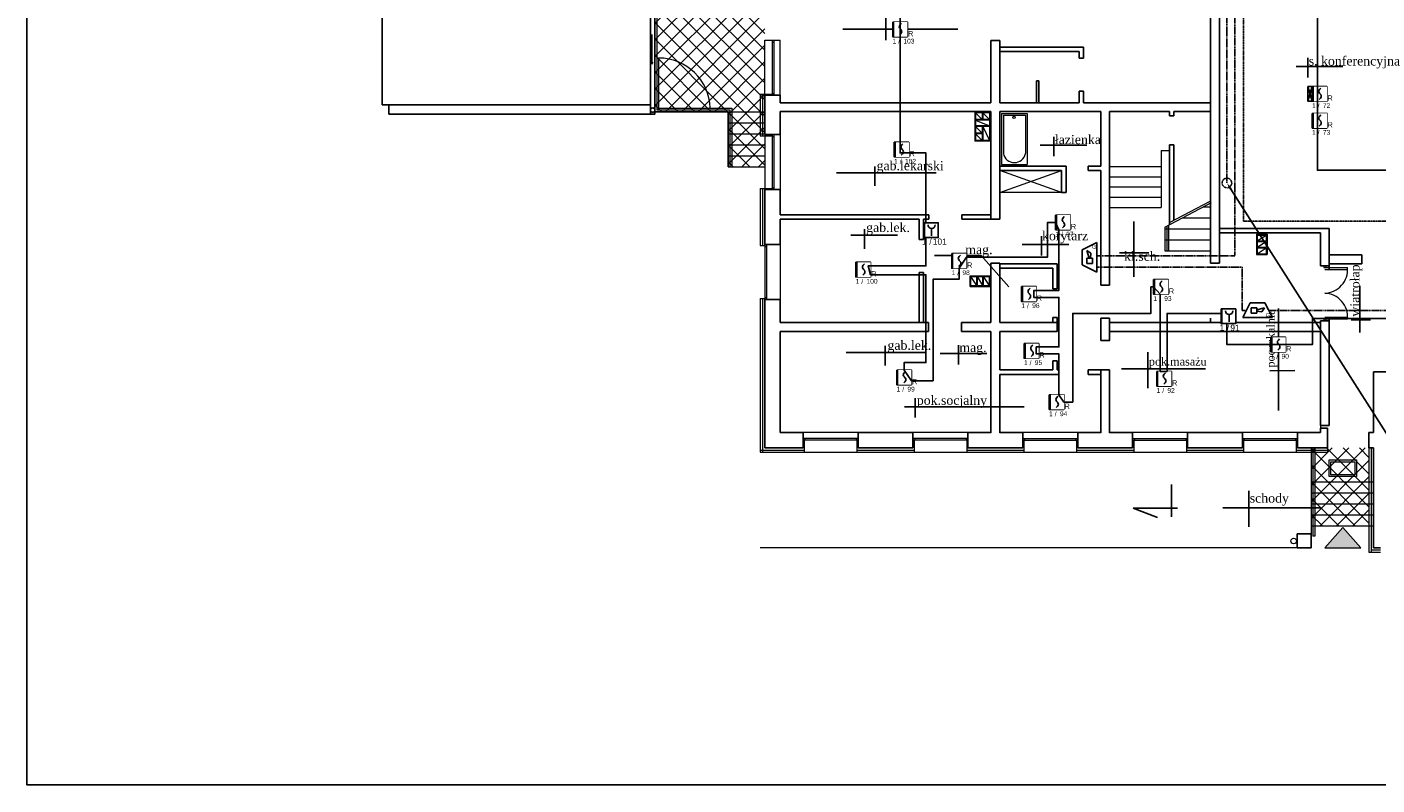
# Model space of a CAD drawing. Header units: millimetres. Extents: x -26513 to 76799, y 0 to 112149.
# Tile 16 of 98: x -13301 to -9614, y 91989 to 94057. Entities that reach past the tile are written whole.
import ezdxf
from ezdxf import colors
from ezdxf.entities.mleader import LeaderData, LeaderLine
from ezdxf.enums import TextEntityAlignment as Align
from ezdxf.math import Vec2, Vec3

# ---------------------------------------------------------------- set-up
doc = ezdxf.new("R2010")
doc.units = ezdxf.units.MM
doc.header["$LTSCALE"] = 2
doc.set_wipeout_variables(frame=1)
doc.linetypes.add('HIDDEN', pattern=[0.375, 0.25, -0.125])
for name, color, linetype, lineweight in [('DRZWI PROJ.', 30, 'Continuous', 15), ('ocieplenie', 5, 'BATTING', 5), ('rynna-41', 22, 'Continuous', 18), ('SCHODY', 54, 'Continuous', 15), ('stolarka', 6, 'Continuous', 9), ('wc', 4, 'Continuous', 9), ('wentylacja', 4, 'Continuous', 9), ('widok', 3, 'Continuous', 13)]:
    doc.layers.add(name, color=color, linetype=linetype, lineweight=lineweight)
for name, color, linetype in [('istn.śiany', 2, 'Continuous'), ('nazwy pomieszczeń', 7, 'Continuous'), ('SIEMENS_czujki', 1, 'Continuous'), ('ssp', 1, 'Continuous')]:
    doc.layers.add(name, color=color, linetype=linetype)
doc.linetypes.add('BATTING', pattern='A,0.0001,-0.1,[134,ltypeshp.shx,S=0.1,R=0,X=-0.1,Y=0],-0.2,[134,ltypeshp.shx,S=0.1,R=180,X=0.1,Y=0],-0.1', length=0.4001)

# ---------------------------------------------------------------- blocks, each defined once
blk = doc.blocks.new('DUO')
at = {"color": 0}
blk.add_wipeout([(0, 61.4), (61.4, 61.4), (61.4, 0), (0, 0)], dxfattribs=at).dxf.layer = 'ssp'
at = {"layer": 'ssp'}
blk.add_lwpolyline([(0, 61.4), (61.4, 61.4), (61.4, 0), (0, 0)], close=True, dxfattribs=at)
blk.add_wipeout([(0, 61.4), (61.4, 61.4), (61.4, 0), (0, 0)]).dxf.layer = 'ssp'
h = blk.add_hatch(color=256, dxfattribs=at)
h.set_gradient(color1=(255, 0, 0), color2=(224, 0, 0), one_color=1, name='INVSPHERICAL')
h.paths.add_polyline_path([(7.2, 30.7), (7.2, 61.4), (0, 61.4), (0, 30.7)])
h.paths.add_polyline_path([(7.2, 0), (7.2, 30.7), (0, 30.7), (0, 0)])
for p, q in [((27.4, 41.5), (28.4, 45.4)), ((28.4, 37.6), (27.4, 41.5)), ((28.4, 45.4), (31.3, 49.9)), ((30.6, 34.3), (28.4, 37.6)), ((34.4, 13), (29.5, 7.6)), ((31.3, 33.1), (30.6, 34.3)), ((31.3, 49.9), (36.1, 55.2)), ((32.8, 31.4), (31.3, 33.1)), ((32.8, 31.4), (34.4, 29.7)), ((34.4, 29.7), (35.1, 28.6)), ((37.3, 17.4), (34.4, 13)), ((35.1, 28.6), (37.3, 25.3)), ((37.3, 25.3), (38.2, 21.3)), ((38.2, 21.3), (37.3, 17.4))]:
    blk.add_line(p, q, dxfattribs=at)
blk.add_text('R', height=22, dxfattribs=at).set_placement((64.1, 2.4))
at = {"layer": 'ssp', "flags": 8}
blk.add_attdef('PETLA', text='', height=20, dxfattribs=at).set_placement((14.7, -8.3), align=Align.TOP_RIGHT)
for tag, p in [('/', (23, -9)), ('ADRES', (44.6, -8))]:
    blk.add_attdef(tag, text='', height=20, dxfattribs=at).set_placement(p, align=Align.TOP_LEFT)
blk = doc.blocks.new('ROP')
blk.add_wipeout([(-15.4, 76.7), (76.7, 76.7), (76.7, -15.4), (-15.4, -15.4)]).dxf.layer = 'ssp'
at = {"layer": 'ssp'}
h = blk.add_hatch(color=256, dxfattribs=at)
h.set_gradient(color1=(255, 0, 0), color2=(224, 0, 0), one_color=1, name='INVSPHERICAL')
h.paths.add_polyline_path([(-4.6, 30.7), (-4.6, 76.7), (-15.4, 76.7), (-15.4, 30.7)])
h.paths.add_polyline_path([(-4.6, -15.4), (-4.6, 30.7), (-15.4, 30.7), (-15.4, -15.4)])
blk.add_line((35, 41), (35, -4.1), dxfattribs=at)
blk.add_lwpolyline([(-15.4, 76.7), (76.7, 76.7), (76.7, -15.4), (-15.4, -15.4)], close=True, dxfattribs=at)
blk.add_arc((35, 63.6), 22.6, 180, 0, dxfattribs=at)
blk.add_text('/', height=39, dxfattribs=at).set_placement((27.4, -42.4), align=Align.MIDDLE)
at = {"layer": 'ssp', "flags": 8}
blk.add_attdef('PETLA', text='', height=39, dxfattribs=at).set_placement((4.5, -21.7), align=Align.TOP_RIGHT)
blk.add_attdef('ADRES', text='', height=39, dxfattribs=at).set_placement((42.6, -22), align=Align.TOP_LEFT)
blk = doc.blocks.new('głosowy')
at = {"layer": 'ssp', "color": 1}
for p, q in [((-40.2, 0), (-20.1, 40.2)), ((-20.1, 40.2), (20.1, 40.2)), ((40.2, 0), (20.1, 40.2)), ((40.2, 0), (-40.2, 0)), ((-17.2, 26.8), (-2.1, 26.8)), ((-17.2, 11.7), (-17.2, 26.8)), ((-2.1, 11.7), (-17.2, 11.7)), ((-2.1, 21.1), (18.5, 26.8)), ((-2.1, 26.8), (-2.1, 11.7)), ((11.4, 15.9), (-2.1, 17.3)), ((18.5, 26.8), (11.4, 15.9))]:
    blk.add_line(p, q, dxfattribs=at)
blk.add_text('G', height=11, dxfattribs=at).set_placement((22.4, 1.6))

msp = doc.modelspace()

# ---------------------------------------------------------------- hatches: boundary and pattern name
at = {"layer": 'wentylacja'}
h = msp.add_hatch(dxfattribs=at)
h.set_pattern_fill('ANSI37', color=256, scale=10, style=0)
h.paths.add_polyline_path([(-11586, 94473), (-11430, 94419.5), (-11286, 94410.9), (-11286, 93826), (-11586, 93826)])
h.paths.add_polyline_path([(-7613.8, 93661.1), (-7547.3, 93655), (-7482.7, 93638), (-7443.2, 93621.7), (-7384.5, 93587.4), (-7349.6, 93560), (-7304.4, 93514.5), (-7439, 93416.5), (-7439, 93277.4), (-7614.7, 93278.1)])
h.paths.add_polyline_path([(-7646, 93463.5), (-7614, 93463.5), (-7614, 93267.5), (-7646, 93267.5)])
h = msp.add_hatch(dxfattribs=at)
h.set_pattern_fill('ANSI37', color=256, scale=10, style=0)
h.paths.add_polyline_path([(-11386, 93826), (-11286, 93826), (-11286, 93676), (-11386, 93676)])
h = msp.add_hatch(dxfattribs=at)
h.set_pattern_fill('ANSI37', color=256, scale=10, style=0)
h.paths.add_polyline_path([(-9793.5, 92908.5), (-9635.5, 92908.5), (-9635.5, 92695.5), (-9793.5, 92695.5)])
at = {"layer": 'widok'}
msp.add_hatch(color=256, dxfattribs=at).paths.add_polyline_path([(-9707, 92636), (-9756.1, 92636), (-9707, 92691.4), (-9657.8, 92636)])

# ---------------------------------------------------------------- linework, layer by layer
at = {"layer": 'Defpoints'}
msp.add_lwpolyline([(-13301, 96188.5), (-6520.1, 96188.5), (-6520.1, 91988.5), (-13301, 91988.5)], close=True, dxfattribs=at)
at = {"layer": 'DRZWI PROJ.'}
for p, q in [((-9758.7, 93405.5), (-9758.7, 93400.5)), ((-9753.7, 93405.5), (-9753.7, 93400.5)), ((-9758.7, 93400.5), (-9693.9, 93400.5)), ((-9756.2, 93395.5), (-9693.7, 93395.5)), ((-9758.7, 93260.5), (-9758.7, 93255.5)), ((-9758.7, 93260.5), (-9693.9, 93260.5)), ((-9756.2, 93265.5), (-9693.7, 93265.5)), ((-9753.7, 93260.5), (-9753.7, 93255.5))]:
    msp.add_line(p, q, dxfattribs=at)
for centre, start, end in [((-9758.7, 93395.5), 272.2032, 4.4117), ((-9758.7, 93265.5), 355.5883, 87.7968)]:
    msp.add_arc(centre, 65, start, end, dxfattribs=at)
at = {"layer": 'istn.śiany'}
for p, q in [((-11598, 94477.1), (-11598, 93819.5)), ((-11586, 94473), (-11586, 93819.5)), ((-12331.2, 93844.5), (-12331.2, 94419.5)), ((-10068, 94353.2), (-10068, 93876)), ((-10044, 94353.2), (-10044, 93412.5)), ((-10668, 94020.4), (-10644, 94020.4)), ((-10668, 94020.4), (-10668, 93850.5)), ((-10644, 94020.4), (-10644, 93850.5)), ((-10644, 94002), (-10415.5, 94002)), ((-10415.5, 94002), (-10415.5, 93972)), ((-10644, 93990.3), (-10427.5, 93990.3)), ((-10427.5, 93990.3), (-10427.5, 93972)), ((-10427.5, 93972), (-10415.5, 93972)), ((-10544, 93910.3), (-10537.5, 93910.3)), ((-10544, 93910.3), (-10544, 93850.5)), ((-10537.5, 93910.3), (-10537.5, 93850.5)), ((-10427.5, 93882), (-10427.5, 93850.5)), ((-10427.5, 93882), (-10415.5, 93882)), ((-10415.5, 93882), (-10415.5, 93850.5)), ((-11286, 93870.9), (-11286, 93763.5)), ((-11286, 93870.9), (-11244, 93870.9)), ((-11244, 93870.9), (-11244, 93850.5)), ((-11244, 93850.5), (-10668, 93850.5)), ((-10644, 93850.5), (-10427.5, 93850.5)), ((-10415.5, 93850.5), (-10068, 93850.5)), ((-10068, 93876), (-10068, 93412.5)), ((-12331.2, 93844.5), (-11598, 93844.5)), ((-12313, 93819.5), (-12313, 93844.5)), ((-12313, 93819.5), (-11586, 93819.5)), ((-11586, 93826), (-11386, 93826)), ((-11386, 93826), (-11386, 93676)), ((-11244, 93826.5), (-11244, 93763.5)), ((-11244, 93826.5), (-10668, 93826.5)), ((-10668, 93826.5), (-10668, 93532.5)), ((-10644, 93826.5), (-10644, 93532.5)), ((-10644, 93826.5), (-10368, 93826.5)), ((-10368, 93826.5), (-10368, 93677.1)), ((-10344, 93826.5), (-10344, 93352.5)), ((-10344, 93826.5), (-10180.1, 93826.5)), ((-10180.1, 93826.5), (-10180.1, 93814.5)), ((-10180.1, 93814.5), (-10168.1, 93814.5)), ((-10168.1, 93826.5), (-10168.1, 93814.5)), ((-10168.1, 93826.5), (-10068, 93826.5)), ((-11286, 93763.5), (-11244, 93763.5)), ((-10180.1, 93735.2), (-10168.1, 93735.2)), ((-10180.1, 93735.2), (-10180.1, 93518.1)), ((-10168.1, 93735.2), (-10168.1, 93530)), ((-10644, 93677.1), (-10462.9, 93677.1)), ((-10644, 93665.1), (-10474.9, 93665.1)), ((-10474.9, 93665.1), (-10474.9, 93605.1)), ((-10462.9, 93677.1), (-10462.9, 93605.1)), ((-10402.9, 93677.1), (-10368, 93677.1)), ((-10402.9, 93677.1), (-10402.9, 93665.1)), ((-10402.9, 93665.1), (-10368, 93665.1)), ((-10368, 93665.1), (-10368, 93352.5)), ((-11286, 93616.5), (-11286, 93463.5)), ((-11286, 93613.5), (-11244, 93613.5)), ((-11244, 93613.5), (-11244, 93544.5)), ((-10474.9, 93605.1), (-10462.9, 93605.1)), ((-11244, 93544.5), (-10838, 93544.5)), ((-11244, 93532.5), (-10864, 93532.5)), ((-11244, 93532.5), (-11244, 93463.5)), ((-10864, 93532.5), (-10864, 93477.5)), ((-10852, 93532.5), (-10838, 93532.5)), ((-10852, 93532.5), (-10852, 93477.5)), ((-10838, 93544.5), (-10838, 93532.5)), ((-10748, 93544.5), (-10668, 93544.5)), ((-10748, 93544.5), (-10748, 93532.5)), ((-10748, 93532.5), (-10644, 93532.5)), ((-10864, 93477.5), (-10852, 93477.5)), ((-10044, 93507.2), (-9744, 93507.2)), ((-10044, 93495.2), (-9768, 93495.2)), ((-9768, 93495.2), (-9768, 93405.5)), ((-9744, 93507.2), (-9744, 93395.5)), ((-11286, 93463.5), (-11244, 93463.5)), ((-10668, 93412.5), (-10644, 93412.5)), ((-10668, 93412.5), (-10668, 93250.5)), ((-10644, 93412.5), (-10644, 93250.5)), ((-10644, 93410.6), (-10487.1, 93410.6)), ((-10487.1, 93410.6), (-10487.1, 93342.4)), ((-10068, 93412.5), (-10044, 93412.5)), ((-9768.2, 93405.5), (-9744.2, 93405.5)), ((-9744, 93435.2), (-9654.7, 93435.2)), ((-9744, 93411.2), (-9654.7, 93411.2)), ((-9654.7, 93435.2), (-9654.7, 93411.2)), ((-10864, 93387.5), (-10864, 93250.5)), ((-10864, 93387.5), (-10852, 93387.5)), ((-10852, 93387.5), (-10852, 93250.5)), ((-10644, 93398.7), (-10498.8, 93398.7)), ((-10498.8, 93398.7), (-10498.8, 93342.4)), ((-10498.8, 93342.4), (-10487.1, 93342.4)), ((-10368, 93352.5), (-10344, 93352.5)), ((-9753.7, 93329.2), (-9753.7, 93329.2)), ((-11286, 93313.5), (-11286, 92908.5)), ((-11286, 93313.5), (-11244, 93313.5)), ((-11244, 93313.5), (-11244, 93250.5)), ((-10498.8, 93264.5), (-10498.8, 93250.5)), ((-10498.8, 93264.5), (-10487.1, 93264.5)), ((-10487.1, 93264.5), (-10487.1, 93226.5)), ((-10368.3, 93262.5), (-10368.3, 93201.2)), ((-10368.3, 93262.5), (-10344, 93262.5)), ((-10344, 93262.5), (-10344, 93201.2)), ((-10068, 93262.5), (-10068, 93250.5)), ((-9768.2, 93255.5), (-9744.2, 93255.5)), ((-9768, 93255.5), (-9768, 92969.8)), ((-9744, 93265.5), (-9744, 92969.8)), ((-11244, 93250.5), (-10838.3, 93250.5)), ((-11244, 93226.5), (-10838.3, 93226.5)), ((-11244, 93226.5), (-11244, 92950.5)), ((-10838.3, 93250.5), (-10838.3, 93226.5)), ((-10748.3, 93250.5), (-10668, 93250.5)), ((-10748.3, 93250.5), (-10748.3, 93226.5)), ((-10748.3, 93226.5), (-10668, 93226.5)), ((-10668, 93226.5), (-10668, 92950)), ((-10644, 93250.5), (-10487.1, 93250.5)), ((-10644, 93226.5), (-10487.1, 93226.5)), ((-10644, 93226.5), (-10644, 93121.2)), ((-10344, 93250.5), (-9768, 93250.5)), ((-10344, 93226.5), (-9768, 93226.5)), ((-10368.3, 93201.2), (-10343.5, 93201.2)), ((-10498.8, 93146.5), (-10487.1, 93146.5)), ((-10498.8, 93146.5), (-10498.8, 93121.2)), ((-10487.1, 93146.5), (-10487.1, 93121.2)), ((-10644, 93121.2), (-10498.8, 93121.2)), ((-10644, 93109.2), (-10482.3, 93109.2)), ((-10644, 93109.2), (-10644, 92950)), ((-10487.1, 93121.2), (-10482.3, 93121.2)), ((-10482.3, 93121.2), (-10482.3, 93109.2)), ((-10402.3, 93121.2), (-10402.3, 93109.2)), ((-10402.3, 93121.2), (-10344, 93121.2)), ((-10402.3, 93109.2), (-10368.3, 93109.2)), ((-10368.3, 93121.2), (-10368.3, 92950)), ((-10344, 93121.2), (-10344, 92950)), ((-9623.5, 93116), (-9268.7, 93116)), ((-9623.5, 93116), (-9623.5, 92950.5)), ((-9768, 92969.8), (-9744, 92969.8)), ((-9768, 92962.4), (-9748.5, 92962.4)), ((-9768, 92962.4), (-9768, 92950.5)), ((-9748.5, 92962.4), (-9748.5, 92908.5)), ((-11244, 92950.5), (-11181, 92950.5)), ((-11181, 92950.5), (-11181, 92908.5)), ((-11031, 92950.5), (-10881, 92950.5)), ((-11031, 92950.5), (-11031, 92908.5)), ((-10881, 92950.5), (-10881, 92908.5)), ((-10731, 92950.5), (-10668, 92950.5)), ((-10731, 92950.5), (-10731, 92908.5)), ((-10644, 92950.5), (-10581, 92950.5)), ((-10581, 92950.5), (-10581, 92908.5)), ((-10431, 92950.5), (-10368.3, 92950.5)), ((-10431, 92950.5), (-10431, 92908.5)), ((-10344, 92950.5), (-10281, 92950.5)), ((-10281, 92950.5), (-10281, 92908.5)), ((-10131, 92950.5), (-9981, 92950.5)), ((-10131, 92950.5), (-10131, 92908.5)), ((-9981, 92950.5), (-9981, 92908.5)), ((-9831, 92950.5), (-9768, 92950.5)), ((-9831, 92950.5), (-9831, 92908.5)), ((-9635.5, 92950.5), (-9635.5, 92908.5)), ((-9635.5, 92950.5), (-9623.5, 92950.5)), ((-11286, 92908.5), (-11181, 92908.5)), ((-11031, 92908.5), (-10881, 92908.5)), ((-10731, 92908.5), (-10581, 92908.5)), ((-10431, 92908.5), (-10281, 92908.5)), ((-10131, 92908.5), (-9981, 92908.5)), ((-9831, 92908.5), (-9748.5, 92908.5)), ((-9635.5, 92908.5), (-9623.5, 92908.5)), ((-9623.5, 92908.5), (-9623.5, 92636)), ((-10174.6, 92719.9), (-10174.6, 92808.4)), ((-10279.3, 92744.2), (-10158.8, 92744.2)), ((-10279.3, 92744.2), (-10213.1, 92718.5)), ((-9831.5, 92674), (-9831.5, 92636)), ((-9831.5, 92674), (-9793.5, 92674)), ((-9793.5, 92674), (-9793.5, 92636)), ((-9831.5, 92636), (-9793.5, 92636)), ((-9603.6, 92636), (-9623.5, 92636))]:
    msp.add_line(p, q, dxfattribs=at)
msp.add_circle((-11592, 93830.4), 5.96, dxfattribs=at)
at = {"layer": 'nazwy pomieszczeń'}
for p, q in [((-10955.3, 94115.1), (-10955.3, 94021.6)), ((-11072.3, 94051.5), (-10758.4, 94051.5)), ((-9802.5, 93972.6), (-9802.5, 93919.7)), ((-9834.7, 93949.7), (-9707.3, 93949.7)), ((-10533.7, 93734.6), (-10406.3, 93734.6)), ((-10495.9, 93757.5), (-10495.9, 93704.6)), ((-10985.3, 93676.5), (-10985.3, 93623.6)), ((-11089.8, 93659), (-10818, 93659)), ((-10277.9, 93375.1), (-10277.9, 93526.7)), ((-11050.9, 93488.9), (-10923.6, 93488.9)), ((-11013.1, 93505.1), (-11013.1, 93452.2)), ((-10530.2, 93486.3), (-10530.2, 93433.4)), ((-10583, 93463.3), (-10455.7, 93463.3)), ((-10317.1, 93441), (-10236.5, 93441)), ((-10822, 93433.4), (-10694.6, 93433.4)), ((-10694.6, 93433.4), (-10619.1, 93348.3)), ((-9660.6, 93223.2), (-9660.6, 93350.5)), ((-9882.5, 93010.1), (-9882.5, 93289.2)), ((-9684.4, 93257.6), (-9631.5, 93257.6)), ((-10956.5, 93186.6), (-10956.5, 93133.7)), ((-10756.7, 93189.3), (-10756.7, 93136.4)), ((-11063.7, 93168.4), (-10845.2, 93168.7)), ((-10806.4, 93166), (-10679, 93166)), ((-10239.9, 93170.2), (-10239.9, 93071.9)), ((-10311.5, 93124), (-10082, 93124)), ((-9906.3, 93119.1), (-9838.2, 93119.3)), ((-10875.2, 93044.4), (-10875.2, 92991.5)), ((-10904.3, 93020.6), (-10577.1, 93020.7)), ((-10904.3, 93020.6), (-10776.9, 93020.6)), ((-9963.2, 92791.4), (-9963.2, 92693.1)), ((-10034.8, 92745.2), (-9769.2, 92745.2))]:
    msp.add_line(p, q, dxfattribs=at)
at = {"layer": 'ocieplenie', "linetype": 'Continuous'}
for p, q in [((-11298, 93873.9), (-11266.1, 93873.9)), ((-11298, 93873.9), (-11298, 93760.5)), ((-11298, 93760.5), (-11266, 93760.5)), ((-11298, 93616.5), (-11266, 93616.5)), ((-11298, 93616.5), (-11298, 93460.5)), ((-11298, 93460.5), (-11286, 93460.5)), ((-11298, 93316.5), (-11286, 93316.5)), ((-11298, 93316.5), (-11298, 92896.5)), ((-11178, 92928.5), (-11178, 92896.5)), ((-11034, 92928.5), (-11034, 92896.5)), ((-10878, 92928.5), (-10878, 92896.5)), ((-10734, 92928.5), (-10734, 92896.5)), ((-10578, 92928.5), (-10578, 92896.5)), ((-10434, 92928.5), (-10434, 92896.5)), ((-10278, 92928.5), (-10278, 92896.5)), ((-10134, 92928.5), (-10134, 92896.5)), ((-9978, 92928.5), (-9978, 92896.5)), ((-9834, 92928.5), (-9834, 92896.5)), ((-11298, 92896.5), (-11178, 92896.5)), ((-11034, 92896.5), (-10878, 92896.5)), ((-10734, 92896.5), (-10578, 92896.5)), ((-10434, 92896.5), (-10278, 92896.5)), ((-10134, 92896.5), (-9978, 92896.5)), ((-9834, 92896.5), (-9748.5, 92896.5)), ((-9748.5, 92908.5), (-9748.5, 92896.5)), ((-9635.5, 92908.5), (-9635.5, 92624)), ((-9635.5, 92624), (-9603.6, 92624))]:
    msp.add_line(p, q, dxfattribs=at)
at = {"layer": 'ocieplenie'}
for p, q in [((-11292, 93873.9), (-11292, 93760.5)), ((-11292, 93616.5), (-11292, 93460.5)), ((-11292, 93316.5), (-11292, 92896.5)), ((-11298, 92902.5), (-11178, 92902.5)), ((-11034, 92902.5), (-10878, 92902.5)), ((-10734, 92902.5), (-10578, 92902.5)), ((-10434, 92902.5), (-10278, 92902.5)), ((-10134, 92902.5), (-9978, 92902.5)), ((-9834, 92902.5), (-9748.5, 92902.5)), ((-9629.5, 92908.5), (-9629.5, 92624)), ((-9629.5, 92630), (-9603.6, 92630))]:
    msp.add_line(p, q, dxfattribs=at)
at = {"layer": 'rynna-41'}
msp.add_circle((-9841.3, 92654.2), 7.5, dxfattribs=at)
at = {"layer": 'SCHODY'}
for p, q in [((-11581, 94471.3), (-11581, 93831)), ((-11576, 93972.5), (-11576, 93836)), ((-11581, 93831), (-11381, 93831)), ((-11576, 93836), (-11376, 93836)), ((-11386, 93826), (-11286, 93826)), ((-11381, 93831), (-11381, 93676)), ((-11376, 93836), (-11376, 93676)), ((-11386, 93796), (-11286, 93796)), ((-11386, 93766), (-11286, 93766)), ((-11386, 93736), (-11286, 93736)), ((-11386, 93706), (-11286, 93706)), ((-10203.1, 93720.2), (-10180.1, 93720.2)), ((-10203.1, 93720.2), (-10203.1, 93564.7)), ((-11386, 93676), (-11286, 93676)), ((-10344, 93676.7), (-10203.1, 93676.7)), ((-10344, 93648.7), (-10203.1, 93648.7)), ((-10344, 93620.7), (-10203.1, 93620.7)), ((-10344, 93592.7), (-10203.1, 93592.7)), ((-10344, 93564.7), (-10203.1, 93564.7)), ((-10193, 93511.3), (-10065.6, 93578)), ((-10180.1, 93523.7), (-10067.8, 93582.5)), ((-10087.7, 93566.5), (-10068, 93566.5)), ((-10188, 93513.9), (-10188, 93446.5)), ((-10183, 93516.5), (-10183, 93446.5)), ((-10144.9, 93536.5), (-10068, 93536.5)), ((-10193, 93511.3), (-10193, 93446.5)), ((-10193, 93506.5), (-10068, 93506.5)), ((-10193, 93476.5), (-10068, 93476.5)), ((-10193, 93446.5), (-10068, 93446.5)), ((-9793.5, 92908.5), (-9793.5, 92674)), ((-9793.5, 92815.5), (-9623.5, 92815.5)), ((-9793.5, 92785.5), (-9623.5, 92785.5)), ((-9623.5, 92805.9), (-9623.5, 92666.5)), ((-9793.5, 92755.5), (-9623.5, 92755.5)), ((-9793.5, 92725.5), (-9623.5, 92725.5)), ((-9793.5, 92695.5), (-9623.5, 92695.5))]:
    msp.add_line(p, q, dxfattribs=at)
at = {"layer": 'ssp', "linetype": 'HIDDEN', "ltscale": 5}
for p, q in [((-10002.1, 94538.7), (-10002.1, 93433)), ((-10023.5, 93631.6), (-10023.5, 94472.9)), ((-10002.1, 93433), (-10378.9, 93433)), ((-9981.4, 93401.8), (-10378.9, 93401.8)), ((-8864.1, 93283.3), (-9908.9, 93283.3))]:
    msp.add_line(p, q, dxfattribs=at)
at = {"layer": 'ssp', "linetype": 'HIDDEN'}
for p, q in [((-9978.6, 94487.4), (-9978.6, 93527.6)), ((-9978.6, 93527.6), (-9485.1, 93527.6))]:
    msp.add_line(p, q, dxfattribs=at)
at = {"layer": 'ssp', "linetype": 'HIDDEN', "ltscale": 5}
msp.add_circle((-10023.5, 93631.6), 13.1, dxfattribs=at)
at = {"layer": 'stolarka'}
for p, q in [((-11286, 94020.9), (-11244, 94020.9)), ((-11286, 93870.9), (-11286, 94020.9)), ((-11266, 94020.9), (-11266, 93870.9)), ((-11266, 94015.9), (-11261, 94015.9)), ((-11261, 94020.9), (-11261, 93870.9)), ((-11244, 93870.9), (-11244, 94020.9)), ((-11266, 93875.9), (-11261, 93875.9)), ((-11286, 93763.5), (-11286, 93613.5)), ((-11266, 93763.5), (-11266, 93613.5)), ((-11266, 93758.5), (-11261, 93758.5)), ((-11261, 93763.5), (-11261, 93613.5)), ((-11244, 93763.5), (-11244, 93613.5)), ((-11266, 93618.5), (-11261, 93618.5)), ((-11286, 93463.5), (-11286, 93313.5)), ((-11286, 93458.5), (-11281, 93458.5)), ((-11281, 93463.5), (-11281, 93313.5)), ((-11244, 93463.5), (-11244, 93313.5)), ((-11286, 93318.5), (-11281, 93318.5)), ((-11031, 92950.5), (-11181, 92950.5)), ((-11031, 92934.3), (-11181, 92934.3)), ((-11031, 92929.3), (-11181, 92929.3)), ((-11176, 92934.3), (-11176, 92928.5)), ((-11036, 92934.3), (-11036, 92928.5)), ((-10731, 92950.5), (-10881, 92950.5)), ((-10731, 92934.3), (-10881, 92934.3)), ((-10731, 92929.3), (-10881, 92929.3)), ((-10876, 92934.3), (-10876, 92928.5)), ((-10736, 92934.3), (-10736, 92928.5)), ((-10431, 92950.5), (-10581, 92950.5)), ((-10431, 92933.5), (-10581, 92933.5)), ((-10431, 92928.5), (-10581, 92928.5)), ((-10576, 92934.3), (-10576, 92928.5)), ((-10436, 92934.3), (-10436, 92928.5)), ((-10131, 92950.5), (-10281, 92950.5)), ((-10131, 92933.5), (-10281, 92933.5)), ((-10131, 92928.5), (-10281, 92928.5)), ((-10278, 92928.5), (-10281, 92928.5)), ((-10276, 92934.3), (-10276, 92928.5)), ((-10136, 92934.3), (-10136, 92928.5)), ((-10131, 92928.5), (-10134, 92928.5)), ((-9831, 92950.5), (-9981, 92950.5)), ((-9831, 92933.5), (-9981, 92933.5)), ((-9831, 92928.5), (-9981, 92928.5)), ((-9978, 92928.5), (-9981, 92928.5)), ((-9976, 92933.5), (-9976, 92928.5)), ((-9836, 92933.5), (-9836, 92928.5)), ((-9831, 92928.5), (-9834, 92928.5)), ((-11178, 92896.5), (-11034, 92896.5)), ((-10878, 92896.5), (-10734, 92896.5)), ((-10578, 92896.5), (-10434, 92896.5)), ((-10278, 92896.5), (-10134, 92896.5)), ((-9978.5, 92896.5), (-9834.5, 92896.5)), ((-9788.6, 92907.5), (-9788.6, 92667.6)), ((-9783.6, 92907.3), (-9783.6, 92667.4)), ((-9783.6, 92667.4), (-9788.6, 92667.6)), ((-9793.5, 92636), (-11298, 92636))]:
    msp.add_line(p, q, dxfattribs=at)
for points in [[(-9744.5, 92875.8), (-9669.1, 92875.8), (-9669.1, 92830.4), (-9744.5, 92830.4)], [(-9739.5, 92870.8), (-9674.1, 92870.8), (-9674.1, 92835.4), (-9739.5, 92835.4)]]:
    msp.add_lwpolyline(points, close=True, dxfattribs=at)
at = {"layer": 'wc'}
for p, q in [((-10639, 93821.5), (-10639, 93682.1)), ((-10639, 93821.5), (-10569, 93821.5)), ((-10634, 93816.5), (-10634, 93712.2)), ((-10634, 93816.5), (-10574, 93816.5)), ((-10574, 93816.5), (-10574, 93712.2)), ((-10569, 93821.5), (-10569, 93682.1)), ((-10639, 93682.1), (-10569, 93682.1))]:
    msp.add_line(p, q, dxfattribs=at)
msp.add_circle((-10605, 93810.7), 3.01, dxfattribs=at)
msp.add_arc((-10604, 93717.5), 30.5, 190.1227, 349.8773, dxfattribs=at)
at = {"layer": 'wentylacja'}
for p, q in [((-10712, 93824.5), (-10712, 93745.5)), ((-10670, 93824.5), (-10712, 93824.5)), ((-10710, 93822.5), (-10710, 93804.5)), ((-10692, 93822.5), (-10710, 93822.5)), ((-10710, 93822.5), (-10692, 93804.5)), ((-10692, 93822.5), (-10692, 93804.5)), ((-10690, 93822.5), (-10690, 93804.5)), ((-10672, 93822.5), (-10690, 93822.5)), ((-10690, 93822.5), (-10672, 93804.5)), ((-10672, 93822.5), (-10672, 93804.5)), ((-10670, 93824.5), (-10670, 93745.5)), ((-10692, 93804.5), (-10710, 93804.5)), ((-10672, 93802.5), (-10710, 93802.5)), ((-10710, 93802.5), (-10710, 93787.5)), ((-10710, 93802.5), (-10672, 93787.5)), ((-10672, 93787.5), (-10710, 93787.5)), ((-10710, 93785.5), (-10710, 93767.5)), ((-10692, 93785.5), (-10710, 93785.5)), ((-10710, 93785.5), (-10692, 93767.5)), ((-10692, 93785.5), (-10692, 93767.5)), ((-10672, 93804.5), (-10690, 93804.5)), ((-10690, 93785.5), (-10690, 93747.5)), ((-10672, 93785.5), (-10690, 93785.5)), ((-10690, 93785.5), (-10672, 93747.5)), ((-10672, 93802.5), (-10672, 93787.5)), ((-10672, 93785.5), (-10672, 93747.5)), ((-10670, 93745.5), (-10712, 93745.5)), ((-10692, 93767.5), (-10710, 93767.5)), ((-10692, 93765.5), (-10710, 93765.5)), ((-10710, 93765.5), (-10710, 93747.5)), ((-10710, 93765.5), (-10692, 93747.5)), ((-10692, 93747.5), (-10710, 93747.5)), ((-10692, 93765.5), (-10692, 93747.5)), ((-10672, 93747.5), (-10690, 93747.5)), ((-9943, 93491.5), (-9943, 93436.5)), ((-9943, 93491.5), (-9914, 93491.5)), ((-9941, 93489.5), (-9916, 93489.5)), ((-9941, 93489.5), (-9941, 93473.5)), ((-9941, 93473.5), (-9916, 93489.5)), ((-9916, 93489.5), (-9916, 93473.5)), ((-9914, 93491.5), (-9914, 93436.5)), ((-9941, 93473.5), (-9916, 93473.5)), ((-9941, 93471.5), (-9916, 93471.5)), ((-9941, 93471.5), (-9941, 93456.5)), ((-9941, 93456.5), (-9916, 93471.5)), ((-9941, 93456.5), (-9916, 93456.5)), ((-9941, 93454.5), (-9916, 93454.5)), ((-9941, 93454.5), (-9941, 93438.5)), ((-9941, 93438.5), (-9916, 93454.5)), ((-9916, 93471.5), (-9916, 93456.5)), ((-9916, 93454.5), (-9916, 93438.5)), ((-9943, 93436.5), (-9914, 93436.5)), ((-9941, 93438.5), (-9916, 93438.5)), ((-10725, 93349.4), (-10725, 93378.4)), ((-10725, 93378.4), (-10670, 93378.4)), ((-10707, 93351.4), (-10723, 93376.4)), ((-10723, 93376.4), (-10707, 93376.4)), ((-10723, 93351.4), (-10723, 93376.4)), ((-10707, 93351.4), (-10707, 93376.4)), ((-10690, 93351.4), (-10705, 93376.4)), ((-10705, 93376.4), (-10690, 93376.4)), ((-10705, 93351.4), (-10705, 93376.4)), ((-10690, 93351.4), (-10690, 93376.4)), ((-10672, 93351.4), (-10688, 93376.4)), ((-10688, 93376.4), (-10672, 93376.4)), ((-10688, 93351.4), (-10688, 93376.4)), ((-10672, 93351.4), (-10672, 93376.4)), ((-10670, 93349.4), (-10670, 93378.4)), ((-10725, 93349.4), (-10670, 93349.4)), ((-10723, 93351.4), (-10707, 93351.4)), ((-10705, 93351.4), (-10690, 93351.4)), ((-10688, 93351.4), (-10672, 93351.4))]:
    msp.add_line(p, q, dxfattribs=at)
at = {"layer": 'widok'}
for p, q in [((-11594.3, 94037.1), (-11594.3, 93955.8)), ((-11594.3, 93955.8), (-11590.4, 93961.2)), ((-11576, 93972.5), (-11576, 93831)), ((-10474.9, 93605.1), (-10644, 93665.1)), ((-10644, 93605.1), (-10474.9, 93665.1)), ((-10474.9, 93605.1), (-10644, 93605.1)), ((-9768, 92969.8), (-9768, 92962.4)), ((-9768, 92969.8), (-9748.5, 92969.8))]:
    msp.add_line(p, q, dxfattribs=at)
msp.add_lwpolyline([(-9657.8, 92636), (-9707, 92691.4), (-9756.1, 92636), (-9657.8, 92636)], dxfattribs=at)
msp.add_arc((-11576, 93831), 141.5, 2.0249, 90, dxfattribs=at)

# ---------------------------------------------------------------- block references
at = {"layer": 'ssp', "rotation": 90}
msp.add_blockref('głosowy', (-10378.9, 93428.5), dxfattribs=at)

# ---------------------------------------------------------------- texts
at = {"layer": 'nazwy pomieszczeń', "char_height": 25, "width": 210.243, "attachment_point": 1}
for s, insert in [('{\\fTimes New Roman|b0|i0|c238|p18;łazienka}', (-10493.4, 93762.6)), ('{\\fTimes New Roman|b0|i0|c238|p18;gab.lekarski}', (-10980.4, 93691.2)), ('{\\fTimes New Roman|b0|i0|c238|p18;gab.lek.}', (-11008.9, 93522.7)), ('{\\fTimes New Roman|b0|i0|c238|p18;korytarz}', (-10528.4, 93500)), ('{\\fTimes New Roman|b0|i0|c238|p18;mag.}', (-10738.2, 93462.3)), ('{\\fTimes New Roman|b0|i0|c238|p18;kl.sch.}', (-10304.3, 93444.1)), ('{\\fTimes New Roman|b0|i0|c238|p18;gab.lek.}', (-10950.6, 93201.1)), ('{\\fTimes New Roman|b0|i0|c238|p18;mag.}', (-10754.5, 93195.3)), ('\\P{\\fTimes New Roman|b0|i0|c238|p18;\\H0.88x;pok.masażu}', (-10236.6, 93197)), ('{\\fTimes New Roman|b0|i0|c238|p18;pok.socjalny}', (-10870.5, 93051)), ('{\\fTimes New Roman|b0|i0|c238|p18;schody}', (-9961.1, 92784.1))]:
    msp.add_mtext(s, dxfattribs=dict(at, insert=insert))
at = {"layer": 'nazwy pomieszczeń', "char_height": 25, "width": 210.243, "attachment_point": 1, "rotation": 90}
for s, insert in [('\\P{\\fTimes New Roman|b0|i0|c238|p18;wiatrołap}', (-9728.2, 93266.6)), ('\\P{\\fTimes New Roman|b0|i0|c238|p18;\\H0.88x;poczekalnia}', (-9956.9, 93127.8))]:
    msp.add_mtext(s, dxfattribs=dict(at, insert=insert))

# ---------------------------------------------------------------- next in the draw order: block references
at = {"layer": 'ssp'}
ref = msp.add_blockref('DUO', (-10936.3, 94030.4), dxfattribs=dict(at, xscale=0.6537916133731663, yscale=0.6537916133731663, zscale=0.6537916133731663))
ref.add_attrib('PETLA', '1', dxfattribs={"height": 13.1}).set_placement((-10926.7, 94025), align=Align.TOP_RIGHT)
ref.add_attrib('ADRES', '103', dxfattribs={"height": 13.08}).set_placement((-10907.1, 94025.2), align=Align.TOP_LEFT)
ref.add_attrib('/', '/', dxfattribs={"height": 13.1}).set_placement((-10921.3, 94024.6), align=Align.TOP_LEFT)
ref = msp.add_blockref('DUO', (-9790.6, 93854.5), dxfattribs=dict(at, xscale=0.6537916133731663, yscale=0.6537916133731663, zscale=0.6537916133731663))
ref.add_attrib('PETLA', '1', dxfattribs={"height": 13.1}).set_placement((-9781, 93849), align=Align.TOP_RIGHT)
ref.add_attrib('ADRES', '72', dxfattribs={"height": 13.08}).set_placement((-9761.4, 93849.2), align=Align.TOP_LEFT)
ref.add_attrib('/', '/', dxfattribs={"height": 13.1}).set_placement((-9775.5, 93848.6), align=Align.TOP_LEFT)
ref = msp.add_blockref('DUO', (-10932.1, 93702.6), dxfattribs=dict(at, xscale=0.6537916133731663, yscale=0.6537916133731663, zscale=0.6537916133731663))
ref.add_attrib('PETLA', '1', dxfattribs={"height": 13.1}).set_placement((-10922.5, 93697.2), align=Align.TOP_RIGHT)
ref.add_attrib('ADRES', '102', dxfattribs={"height": 13.08}).set_placement((-10902.9, 93697.3), align=Align.TOP_LEFT)
ref.add_attrib('/', '/', dxfattribs={"height": 13.1}).set_placement((-10917, 93696.7), align=Align.TOP_LEFT)
ref = msp.add_blockref('DUO', (-10491.6, 93503.8), dxfattribs=dict(at, xscale=0.6537916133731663, yscale=0.6537916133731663, zscale=0.6537916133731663))
ref.add_attrib('PETLA', '1', dxfattribs={"height": 13.1}).set_placement((-10482, 93498.4), align=Align.TOP_RIGHT)
ref.add_attrib('ADRES', '97', dxfattribs={"height": 13.08}).set_placement((-10462.4, 93498.5), align=Align.TOP_LEFT)
ref.add_attrib('/', '/', dxfattribs={"height": 13.1}).set_placement((-10476.5, 93497.9), align=Align.TOP_LEFT)
ref = msp.add_blockref('DUO', (-11037.1, 93374.9), dxfattribs=dict(at, xscale=0.6537916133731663, yscale=0.6537916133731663, zscale=0.6537916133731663))
ref.add_attrib('PETLA', '1', dxfattribs={"height": 13.1}).set_placement((-11027.5, 93369.5), align=Align.TOP_RIGHT)
ref.add_attrib('ADRES', '100', dxfattribs={"height": 13.08}).set_placement((-11007.9, 93369.7), align=Align.TOP_LEFT)
ref.add_attrib('/', '/', dxfattribs={"height": 13.1}).set_placement((-11022, 93369.1), align=Align.TOP_LEFT)
ref = msp.add_blockref('DUO', (-10775.1, 93398.6), dxfattribs=dict(at, xscale=0.6537916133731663, yscale=0.6537916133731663, zscale=0.6537916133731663))
ref.add_attrib('PETLA', '1', dxfattribs={"height": 13.1}).set_placement((-10765.5, 93393.2), align=Align.TOP_RIGHT)
ref.add_attrib('ADRES', '98', dxfattribs={"height": 13.08}).set_placement((-10745.9, 93393.3), align=Align.TOP_LEFT)
ref.add_attrib('/', '/', dxfattribs={"height": 13.1}).set_placement((-10760, 93392.7), align=Align.TOP_LEFT)
ref = msp.add_blockref('DUO', (-10224, 93327.9), dxfattribs=dict(at, xscale=0.6537916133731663, yscale=0.6537916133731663, zscale=0.6537916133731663))
ref.add_attrib('PETLA', '1', dxfattribs={"height": 13.1}).set_placement((-10214.4, 93322.5), align=Align.TOP_RIGHT)
ref.add_attrib('ADRES', '93', dxfattribs={"height": 13.08}).set_placement((-10194.8, 93322.7), align=Align.TOP_LEFT)
ref.add_attrib('/', '/', dxfattribs={"height": 13.1}).set_placement((-10209, 93322.1), align=Align.TOP_LEFT)
ref = msp.add_blockref('DUO', (-10584.6, 93308.4), dxfattribs=dict(at, xscale=0.6537916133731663, yscale=0.6537916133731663, zscale=0.6537916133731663))
ref.add_attrib('PETLA', '1', dxfattribs={"height": 13.1}).set_placement((-10575, 93303), align=Align.TOP_RIGHT)
ref.add_attrib('ADRES', '96', dxfattribs={"height": 13.08}).set_placement((-10555.4, 93303.2), align=Align.TOP_LEFT)
ref.add_attrib('/', '/', dxfattribs={"height": 13.1}).set_placement((-10569.6, 93302.6), align=Align.TOP_LEFT)
ref = msp.add_blockref('DUO', (-10577.4, 93153.1), dxfattribs=dict(at, xscale=0.6537916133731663, yscale=0.6537916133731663, zscale=0.6537916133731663))
ref.add_attrib('PETLA', '1', dxfattribs={"height": 13.1}).set_placement((-10567.8, 93147.6), align=Align.TOP_RIGHT)
ref.add_attrib('ADRES', '95', dxfattribs={"height": 13.08}).set_placement((-10548.2, 93147.8), align=Align.TOP_LEFT)
ref.add_attrib('/', '/', dxfattribs={"height": 13.1}).set_placement((-10562.4, 93147.2), align=Align.TOP_LEFT)
ref = msp.add_blockref('DUO', (-9903.5, 93170.3), dxfattribs=dict(at, xscale=0.6537916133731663, yscale=0.6537916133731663, zscale=0.6537916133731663))
ref.add_attrib('PETLA', '1', dxfattribs={"height": 13.1}).set_placement((-9893.9, 93164.9), align=Align.TOP_RIGHT)
ref.add_attrib('ADRES', '90', dxfattribs={"height": 13.08}).set_placement((-9874.3, 93165.1), align=Align.TOP_LEFT)
ref.add_attrib('/', '/', dxfattribs={"height": 13.1}).set_placement((-9888.5, 93164.4), align=Align.TOP_LEFT)
ref = msp.add_blockref('DUO', (-10925.3, 93080.7), dxfattribs=dict(at, xscale=0.6537916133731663, yscale=0.6537916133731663, zscale=0.6537916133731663))
ref.add_attrib('PETLA', '1', dxfattribs={"height": 13.1}).set_placement((-10915.7, 93075.3), align=Align.TOP_RIGHT)
ref.add_attrib('ADRES', '99', dxfattribs={"height": 13.08}).set_placement((-10896.1, 93075.4), align=Align.TOP_LEFT)
ref.add_attrib('/', '/', dxfattribs={"height": 13.1}).set_placement((-10910.3, 93074.8), align=Align.TOP_LEFT)
ref = msp.add_blockref('DUO', (-10215.1, 93077.1), dxfattribs=dict(at, xscale=0.6537916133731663, yscale=0.6537916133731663, zscale=0.6537916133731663))
ref.add_attrib('PETLA', '1', dxfattribs={"height": 13.1}).set_placement((-10205.5, 93071.7), align=Align.TOP_RIGHT)
ref.add_attrib('ADRES', '92', dxfattribs={"height": 13.08}).set_placement((-10186, 93071.8), align=Align.TOP_LEFT)
ref.add_attrib('/', '/', dxfattribs={"height": 13.1}).set_placement((-10200.1, 93071.2), align=Align.TOP_LEFT)
ref = msp.add_blockref('DUO', (-10508.9, 93013.5), dxfattribs=dict(at, xscale=0.6537916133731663, yscale=0.6537916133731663, zscale=0.6537916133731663))
ref.add_attrib('PETLA', '1', dxfattribs={"height": 13.1}).set_placement((-10499.3, 93008.1), align=Align.TOP_RIGHT)
ref.add_attrib('ADRES', '94', dxfattribs={"height": 13.08}).set_placement((-10479.7, 93008.2), align=Align.TOP_LEFT)
ref.add_attrib('/', '/', dxfattribs={"height": 13.1}).set_placement((-10493.8, 93007.6), align=Align.TOP_LEFT)

# ---------------------------------------------------------------- next in the draw order: linework, layer by layer
for p, q in [((-9802.3, 93854.5), (-9790.6, 93894.6)), ((-9802.3, 93894.6), (-9790.6, 93854.5))]:
    msp.add_line(p, q, dxfattribs=at)
msp.add_lwpolyline([(-9790.6, 93894.6), (-9790.6, 93854.5), (-9802.3, 93854.5), (-9802.3, 93894.6)], close=True, dxfattribs=at)

# ---------------------------------------------------------------- next in the draw order: block references
ref = msp.add_blockref('DUO', (-9790.6, 93781.4), dxfattribs=dict(at, xscale=0.6537916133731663, yscale=0.6537916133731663, zscale=0.6537916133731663))
ref.add_attrib('PETLA', '1', dxfattribs={"height": 13.1}).set_placement((-9781, 93776), align=Align.TOP_RIGHT)
ref.add_attrib('ADRES', '73', dxfattribs={"height": 13.08}).set_placement((-9761.4, 93776.1), align=Align.TOP_LEFT)
ref.add_attrib('/', '/', dxfattribs={"height": 13.1}).set_placement((-9775.5, 93775.5), align=Align.TOP_LEFT)

# ---------------------------------------------------------------- next in the draw order: texts
at = {"layer": 'nazwy pomieszczeń', "insert": (-9800, 93977.1), "char_height": 25, "width": 259.906, "attachment_point": 1}
msp.add_mtext('{\\fTimes New Roman|b0|i0|c238|p18;s. konferencyjna}', dxfattribs=at)

# ---------------------------------------------------------------- next in the draw order: linework, layer by layer
at = {"layer": 'ssp'}
for points in [[(-9497.2, 93261.8), (-9790, 93261.8), (-9790, 93190.4), (-10023.7, 93190.4), (-10023.7, 93275.6), (-10186.9, 93275.6), (-10186.9, 93117.3), (-10206, 93117.3), (-10206, 93327.9), (-10224, 93348), (-10231.3, 93348), (-10231.3, 93275.6), (-10444.6, 93275.6), (-10444.6, 93033.5), (-10468.7, 93033.5), (-10482.3, 93053.6), (-10482.3, 93164.8), (-10544.5, 93164.8), (-10544.5, 93184.1), (-10482.3, 93184.1), (-10482.3, 93319.3), (-10550.6, 93319.3), (-10550.6, 93338.4), (-10482.3, 93338.4), (-10482.3, 93503.8), (-10491.6, 93523.9), (-10513.3, 93523.9), (-10513.3, 93429.1), (-10734.9, 93429.1), (-10755, 93398.6), (-10755, 93368.8), (-10826.3, 93368.8), (-10826.3, 93091.6), (-10885.1, 93091.6), (-10905.2, 93120.8), (-10905.2, 93141.2), (-10845.7, 93141.2), (-10845.7, 93380.9), (-10996.9, 93380.9), (-11003.7, 93405.1), (-10996.9, 93405.1), (-10845.7, 93405.1), (-10845.7, 93713.4), (-10916.2, 93713.4), (-10916.2, 94466.9)], [(-9776.4, 94400.7), (-9776.4, 93666.2), (-9288.5, 93666.2)]]:
    msp.add_lwpolyline(points, dxfattribs=at)

# ---------------------------------------------------------------- next in the draw order: block references
at = {"layer": 'SIEMENS_czujki'}
ref = msp.add_blockref('ROP', (-10845.3, 93489.4), dxfattribs=dict(at, xscale=0.4361450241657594, yscale=0.4361450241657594, zscale=0.4361450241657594))
ref.add_attrib('PETLA', '1', dxfattribs={"layer": 'ssp', "height": 17}).set_placement((-10843.4, 93480), align=Align.TOP_RIGHT)
ref.add_attrib('ADRES', '101', dxfattribs={"layer": 'ssp', "height": 17.01}).set_placement((-10826.7, 93479.9), align=Align.TOP_LEFT)
ref = msp.add_blockref('ROP', (-10032.7, 93254.5), dxfattribs=dict(at, xscale=0.4361450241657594, yscale=0.4361450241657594, zscale=0.4361450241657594))
ref.add_attrib('PETLA', '1', dxfattribs={"layer": 'ssp', "height": 17}).set_placement((-10030.7, 93245.1), align=Align.TOP_RIGHT)
ref.add_attrib('ADRES', '91', dxfattribs={"layer": 'ssp', "height": 17.01}).set_placement((-10014.1, 93244.9), align=Align.TOP_LEFT)

# ---------------------------------------------------------------- next in the draw order: linework, layer by layer
at = {"layer": 'ssp', "linetype": 'HIDDEN', "ltscale": 5}
for p, q in [((-9981.4, 93283.3), (-9981.4, 93401.8)), ((-9969.7, 93283.3), (-9981.4, 93283.3))]:
    msp.add_line(p, q, dxfattribs=at)

# ---------------------------------------------------------------- next in the draw order: block references
at = {"layer": 'ssp'}
msp.add_blockref('głosowy', (-9939.6, 93264.3), dxfattribs=at)

# ---------------------------------------------------------------- next in the draw order: leaders
at = {"ltscale": 5}
ml = msp.add_multileader_mtext('Standard', dxfattribs=at)
ml.set_content('\\P1 x HTKSH 2x2x1 - linia sygnalizatorów\\P na poziom parteru', color=256)
ml.set_leader_properties()
ml.build(insert=Vec2(0, 0))
ml.multileader.update_dxf_attribs({"text_left_attachment_type": 6, "text_right_attachment_type": 5, "dogleg_length": 0.36, "arrow_head_size": 20})
ctx = ml.context
ctx.base_point, ctx.char_height, ctx.arrow_head_size, ctx.plane_origin = Vec3(-9438.5, 92713.9), 12, 20, Vec3(-10023.5, 93631.6)
ctx.left_attachment, ctx.right_attachment, ctx.text_align_type = 6, 5, 2
notes = []
notes.append((ctx, [(0, (1, 1, 0), (-9438.9, 92713.9), (1, 0), 0.36, [(0, [(-10023.5, 93631.6)], 0, [])])]))
ctx.mtext.insert, ctx.mtext.alignment, ctx.mtext.flow_direction = Vec3(-9028.5, 92729.9), 3, 5
for ctx, leaders in notes:
    for number, flags, end, landing, length, lines in leaders:
        leader = LeaderData()
        leader.index, (leader.has_last_leader_line, leader.has_dogleg_vector, leader.attachment_direction) = number, flags
        leader.last_leader_point, leader.dogleg_vector, leader.dogleg_length = Vec3(end), Vec3(landing), length
        for number, points, colour, breaks in lines:
            line = LeaderLine()
            line.index, line.vertices, line.color, line.breaks = number, Vec3.list(points), colors.encode_raw_color(colour), breaks
            leader.lines.append(line)
        ctx.leaders.append(leader)

doc.saveas('drawing.dxf')
